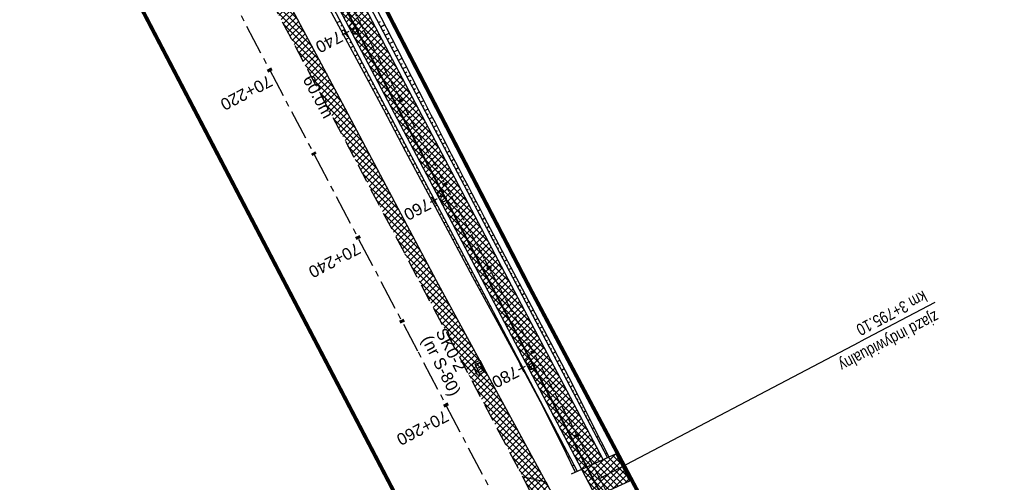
# Model space of a CAD drawing. Header units: metres. Extents: x 7529682 to 7533711, y 5721186 to 5727842.
# Tile 16 of 112: x 7531423 to 7531527, y 5724446 to 5724494. Entities that reach past the tile are written whole.
import ezdxf

# ---------------------------------------------------------------- set-up
doc = ezdxf.new("R2010")
doc.units = ezdxf.units.M
for name, pattern in [('817-dzialki-09-05-04$0$HIDDEN', [0.375, 0.25, -0.125]), ('CENTER', [50.8, 31.75, -6.35, 6.35, -6.35]), ('HIDDEN', [9.525, 6.35, -3.175])]:
    doc.linetypes.add(name, pattern=pattern)
for name, color, linetype in [('C-DROGI-SYTUACJA-ETYKIETY', 7, 'Continuous'), ('D-hatch-pobocza', 131, 'Continuous'), ('D-hatch-zjazdy-BA', 244, 'Continuous'), ('D-hatch-zjazdy-kruszywo', 111, 'Continuous'), ('D-pobocza', 7, 'Continuous'), ('D-skarpa', 7, 'Continuous'), ('D-skarpa-kreskowanie', 7, 'Continuous')]:
    doc.layers.add(name, color=color, linetype=linetype)
doc.layers.add('D-hatch-ciag-pieszo-rowerowy', color=7, linetype='Continuous', lineweight=13, true_color=0xff9f80)
doc.layers.add('D-LR-etap-III', color=7, linetype='817-dzialki-09-05-04$0$HIDDEN', lineweight=50, true_color=0xff1aff)
for name, color, linetype, lineweight in [('D-krawędzie', 7, 'Continuous', 30), ('D-obrzeża', 7, 'Continuous', 30), ('D-oś', 10, 'CENTER', 30), ('D-zjazdy', 7, 'Continuous', 30), ('D-zjazdy-opis', 7, 'Continuous', 30), ('Sieci-T-kanal technologiczny', 4, 'kt kanał technologiczny', 30)]:
    doc.layers.add(name, color=color, linetype=linetype, lineweight=lineweight)
for name, color, linetype, true_color in [('D-opis-KT-dlugosci', 7, 'Continuous', 0xff8000), ('D-opis-KT-studnie', 7, 'Continuous', 0xff8000), ('poprzeczki', 7, 'Continuous', 0x0000c7)]:
    doc.layers.add(name, color=color, linetype=linetype, true_color=true_color)
doc.styles.add('2mm08', font='arial.ttf', dxfattribs={"width": 0.8})
doc.styles.add('ARIAL', font='arial.ttf', dxfattribs={"height": 1})
doc.styles.get("Standard").update_dxf_attribs({"font": 'arial.ttf'})
doc.linetypes.add('kt kanał technologiczny', pattern='A,1,-0.8,["kt",Standard,S=0.5,R=0,X=-0.7,Y=-0.15],-0.3', length=2.1)
pattern_1 = [(45, (0.88535, 0.46493), (-0.33675960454, 0.33675960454), []), (135, (0.88535, 0.46493), (-0.33675960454, -0.33675960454), [])]
pattern_2 = [(45, (0, 0), (-0.33675960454, 0.33675960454), []), (135, (0, 0), (-0.33675960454, -0.33675960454), [])]

# ---------------------------------------------------------------- blocks, each defined once
blk = doc.blocks.new('AeccTickLine')
at = {"color": 0, "linetype": 'ByBlock', "lineweight": -2}
blk.add_line((0, 1), (0, -1), dxfattribs=at)
blk = doc.blocks.new('SKR2')
at = {"layer": 'Sieci-T-kanal technologiczny', "color": 2, "lineweight": 25}
for points in [[(0.03, -0.19), (0.96, -1.15), (0.28, -1.81), (-0.65, -0.84)], [(-0.04, -0.54), (0.61, -1.21), (0.23, -1.57), (-0.41, -0.9)]]:
    blk.add_lwpolyline(points, close=True, dxfattribs=at)
blk.add_lwpolyline([(-0.09, -1.23), (0.28, -0.87)], dxfattribs=at)

msp = doc.modelspace()

# ---------------------------------------------------------------- hatches: boundary and pattern name
at = {"layer": 'D-hatch-ciag-pieszo-rowerowy'}
h = msp.add_hatch(dxfattribs=at)
h.set_pattern_fill('ANSI37', color=256, scale=0.15, style=0)
h.set_pattern_definition(pattern_1)
h.paths.add_polyline_path([(7531426, 5724559.81), (7531399.69, 5724609.94), (7531381.17, 5724645.4), (7531371.15, 5724664.43), (7531369.29, 5724662.58), (7531378.96, 5724644.24), (7531397.48, 5724608.78), (7531423.79, 5724558.65), (7531445.04, 5724518.38), (7531473.71, 5724463.87), (7531482.59, 5724446.95), (7531484.87, 5724447.99), (7531475.92, 5724465.03), (7531447.25, 5724519.54)])
at = {"layer": 'D-hatch-pobocza'}
h = msp.add_hatch(dxfattribs=at)
h.set_pattern_fill('ANSI37', color=256, scale=0.15, style=0)
h.set_pattern_definition(pattern_2)
h.paths.add_polyline_path([(7531410.67, 5724574.2), (7531398.06, 5724598.28), (7531373.71, 5724644.55), (7531366.18, 5724659.13), (7531365.97, 5724658.89), (7531365.5, 5724656.92), (7531373.64, 5724641.45), (7531392.16, 5724606), (7531418.48, 5724555.85), (7531439.73, 5724515.58), (7531476.36, 5724446.19), (7531478.83, 5724445.63), (7531467.27, 5724466.87), (7531457.65, 5724485.09), (7531437.94, 5724521.98), (7531423.89, 5724548.61)])
at = {"layer": 'D-hatch-zjazdy-BA'}
h = msp.add_hatch(dxfattribs=at)
h.set_pattern_fill('ANSI37', color=256, scale=0.15, style=0)
h.set_pattern_definition(pattern_1)
h.paths.add_polyline_path([(7531484.1, 5724444.07), (7531487.63, 5724445.72), (7531486.23, 5724448.6), (7531482.59, 5724446.95)])
at = {"layer": 'D-hatch-zjazdy-kruszywo'}
h = msp.add_hatch(dxfattribs=at)
h.set_pattern_fill('ANSI37', color=256, scale=0.15, style=0)
h.set_pattern_definition(pattern_2)
h.paths.add_polyline_path([(7531478.83, 5724445.63), (7531476.36, 5724446.19), (7531479.93, 5724439.39), (7531481.15, 5724441.17)])

# ---------------------------------------------------------------- linework, layer by layer
at = {"layer": 'D-krawędzie', "linetype": 'HIDDEN', "ltscale": 0.3, "flags": 128}
msp.add_lwpolyline([(7530572.01, 5726166.06), (7530599.74, 5726113.52), (7530641.56, 5726032.01), (7530660.96, 5725995.07), (7530689.13, 5725941.54), (7530707.34, 5725907.03), (7530725.26, 5725873.09), (7530743.97, 5725837.65), (7530770.53, 5725787.12), (7530787.86, 5725754.27), (7530809.9, 5725712.54), (7530824.74, 5725684.39), (7530840.86, 5725653.69), (7530860.68, 5725616.15), (7530865.28, 5725607.39), (7530878.05, 5725583.08), (7530918.17, 5725507.18), (7530950.16, 5725446.31), (7530993.42, 5725364.26), (7531022.77, 5725308.72), (7531053.81, 5725249.87), (7531081.17, 5725197.87), (7531103.9, 5725154.54), (7531128.12, 5725108.45), (7531149.3, 5725068.25), (7531167.38, 5725033.77), (7531197.16, 5724976.99), (7531228.15, 5724918.03), (7531253.15, 5724870.49), (7531286.8, 5724806.65), (7531306.74, 5724768.66), (7531335.09, 5724714.65), (7531357.32, 5724672.44), (7531373.64, 5724641.45), (7531392.16, 5724606), (7531418.48, 5724555.85), (7531439.73, 5724515.58), (7531476.36, 5724446.19), (7531491.8, 5724416.76), (7531531.9, 5724339.93), (7531557.23, 5724291.66), (7531569.85, 5724267.58), (7531591.38, 5724226.55), (7531610, 5724191.1), (7531616.88, 5724178), (7531629.98, 5724153.03), (7531641.01, 5724132.02), (7531664.91, 5724087.62), (7531677.64, 5724064.79), (7531683.11, 5724054.99), (7531686.75, 5724048.18), (7531695.45, 5724031.7), (7531703.75, 5724015.92), (7531709.21, 5724005.51), (7531719.39, 5723986.15), (7531726.3, 5723973), (7531732.74, 5723960.74), (7531735.13, 5723956.19)], dxfattribs=at)
at = {"layer": 'D-LR-etap-III', "ltscale": 10, "flags": 128}
msp.add_lwpolyline([(7531750.47, 5723895.1, 0.4, 0.4, 0), (7531750.5, 5723895.13, 0.4, 0.4, 0), (7531682.71, 5724022.92, 0.4, 0.4, 0), (7531619.18, 5724147.2, 0.4, 0.4, 0), (7531592.31, 5724198.49, 0.4, 0.4, 0), (7531553.26, 5724272.92, 0.4, 0.4, 0), (7531504.02, 5724366.79, 0.4, 0.4, 0), (7531482.09, 5724407.62, 0.4, 0.4, 0), (7531412.35, 5724541.18, 0.4, 0.4, 0), (7531388.46, 5724586.93, 0.4, 0.4, 0), (7531345.12, 5724669.94, 0.4, 0.4, 0), (7531127.66, 5725081.67, 0.4, 0.4, 0), (7531059.25, 5725211.04, 0.4, 0.4, 0), (7531008.01, 5725307.95, 0.4, 0.4, 0), (7530964.18, 5725390.84, 0.4, 0.4, 0), (7530914.56, 5725484.68, 0.4, 0.4, 0), (7530865.24, 5725577.49, 0.4, 0.4, 0), (7530840.09, 5725624.06, 0.4, 0.4, 0), (7530802.56, 5725694.92, 0.4, 0.4, 0), (7530755.54, 5725787.51, 0.4, 0.4, 0), (7530708.72, 5725876.3, 0.4, 0.4, 0), (7530695.12, 5725902.09, 0.4, 0.4, 0), (7530642.91, 5726001.08, 0.4, 0.4, 0), (7530634.93, 5726016.15, 0.4, 0.4, 0), (7530610.82, 5726061.93, 0.4, 0.4, 0), (7530610.82, 5726061.93, 0.4, 0.4, 0), (7530607.21, 5726063.51, 0.4, 0.4, 0), (7530597.42, 5726080.68, 0.4, 0.4, 0), (7530591.16, 5726088.44, 0.4, 0.4, 0), (7530581.28, 5726107.21, 0.4, 0.4, 0), (7530571.29, 5726130.56, 0.4, 0.4, 0), (7530549.55, 5726171.53, 0.4, 0.4, 0), (7530531.01, 5726206.47, 0.4, 0.4, 0), (7530516.46, 5726236.02, 0.4, 0.4, 0), (7530500.8, 5726266.14, 0.4, 0.4, 0), (7530491.35, 5726283.94, 0.4, 0.4, 0), (7530482.4, 5726303.41, 0.4, 0.4, 0), (7530482.4, 5726303.41, 0.4, 0.4, 0), (7530450.41, 5726357.28, 0.4, 0.4, 0), (7530397.76, 5726458.5, 0.4, 0.4, 0), (7530334.71, 5726583.66, 0.4, 0.4, 0), (7530303.94, 5726645.17, 0.4, 0.4, 0), (7530300.51, 5726651.78, 0.4, 0.4, 0), (7530289.21, 5726671.97, 0.4, 0.4, 0), (7530281.54, 5726685.57, 0.4, 0.4, 0), (7530261.37, 5726724.16, 0.4, 0.4, 0), (7530254.03, 5726738.21, 0.4, 0.4, 0), (7530197.22, 5726845.06, 0.4, 0.4, 0), (7530194.71, 5726849.15, 0.4, 0.4, 0), (7530195.92, 5726850.75, 0.4, 0.4, 0), (7530170.55, 5726892.96, 0.4, 0.4, 0), (7530143.17, 5726945.07, 0.4, 0.4, 0), (7530105.06, 5727018.32, 0.4, 0.4, 0), (7530100.06, 5727027.16, 0.4, 0.4, 0), (7530062.32, 5727099.63, 0.4, 0.4, 0), (7530015.38, 5727189.42, 0.4, 0.4, 0), (7529983.21, 5727250.21, 0.4, 0.4, 0), (7529953.28, 5727306.75, 0.4, 0.4, 0), (7529900.67, 5727406.16, 0.4, 0.4, 0), (7529890.63, 5727425.13, 0.4, 0.4, 0), (7529875.16, 5727454.43, 0.4, 0.4, 0), (7529857.56, 5727487.79, 0.4, 0.4, 0), (7529835.19, 5727530.19, 0.4, 0.4, 0), (7529811.74, 5727574.66, 0.4, 0.4, 0), (7529792.1, 5727611.92, 0.4, 0.4, 0), (7529768.07, 5727657.47, 0.4, 0.4, 0), (7529755.21, 5727682.13, 0.4, 0.4, 0), (7529753.31, 5727681.13, 0.4, 0.4, 0), (7529739.21, 5727707.77, 0.4, 0.4, 0), (7529735.39, 5727711.25, 0.4, 0.4, 0), (7529725.42, 5727730.2, 0.4, 0.4, 0), (7529723.55, 5727729.88, 0.4, 0.4, 0), (7529695.57, 5727782.93, 0.4, 0.4, 0), (7529717.68, 5727794.02, 0.4, 0.4, 0), (7529736.27, 5727758.65, 0.4, 0.4, 0), (7529736.27, 5727758.65, 0.4, 0.4, 0), (7529744.51, 5727750.41, 0.4, 0.4, 0), (7529744.51, 5727750.41, 0.4, 0.4, 0), (7529750.28, 5727738.55, 0.4, 0.4, 0), (7529777.11, 5727687.57, 0.4, 0.4, 0), (7529796.52, 5727651.33, 0.4, 0.4, 0), (7529814.94, 5727616.79, 0.4, 0.4, 0), (7529839.01, 5727572.3, 0.4, 0.4, 0), (7529860.62, 5727532.51, 0.4, 0.4, 0), (7529882.35, 5727491.5, 0.4, 0.4, 0), (7529904.87, 5727449.1, 0.4, 0.4, 0), (7529920.75, 5727418.88, 0.4, 0.4, 0), (7529946.68, 5727368.55, 0.4, 0.4, 0), (7529972.02, 5727320.57, 0.4, 0.4, 0), (7529987.74, 5727290.15, 0.4, 0.4, 0), (7529996.5, 5727273.66, 0.4, 0.4, 0), (7530017.54, 5727234.2, 0.4, 0.4, 0), (7530033.05, 5727204.86, 0.4, 0.4, 0), (7530051.62, 5727170.22, 0.4, 0.4, 0), (7530069.28, 5727137.02, 0.4, 0.4, 0), (7530089.39, 5727097.53, 0.4, 0.4, 0), (7530109.71, 5727060.75, 0.4, 0.4, 0), (7530136.77, 5727011.64, 0.4, 0.4, 0), (7530162.45, 5726962.74, 0.4, 0.4, 0), (7530187.67, 5726916.99, 0.4, 0.4, 0), (7530207.82, 5726879.34, 0.4, 0.4, 0), (7530230.63, 5726834.52, 0.4, 0.4, 0), (7530262.29, 5726776.62, 0.4, 0.4, 0), (7530277.51, 5726760.21, 0.4, 0.4, 0), (7530286.04, 5726744.11, 0.4, 0.4, 0), (7530288.1, 5726735.88, 0.4, 0.4, 0), (7530290.39, 5726725.05, 0.4, 0.4, 0), (7530296.18, 5726713.58, 0.4, 0.4, 0), (7530302.73, 5726701.18, 0.4, 0.4, 0), (7530325.69, 5726657.47, 0.4, 0.4, 0), (7530343.24, 5726623.65, 0.4, 0.4, 0), (7530360.23, 5726591.75, 0.4, 0.4, 0), (7530383.21, 5726548.06, 0.4, 0.4, 0), (7530406.02, 5726503.61, 0.4, 0.4, 0), (7530427.46, 5726462.62, 0.4, 0.4, 0), (7530447.93, 5726424.39, 0.4, 0.4, 0), (7530471.13, 5726379.92, 0.4, 0.4, 0), (7530490.5, 5726343.03, 0.4, 0.4, 0), (7530509.5, 5726306.73, 0.4, 0.4, 0), (7530529.89, 5726267.24, 0.4, 0.4, 0), (7530543.85, 5726238.99, 0.4, 0.4, 0), (7530554.81, 5726218.94, 0.4, 0.4, 0), (7530559.03, 5726212.22, 0.4, 0.4, 0), (7530563.06, 5726206.41, 0.4, 0.4, 0), (7530566.93, 5726200.46, 0.4, 0.4, 0), (7530569.77, 5726194.9, 0.4, 0.4, 0), (7530571.47, 5726191.28, 0.4, 0.4, 0), (7530572.84, 5726188.02, 0.4, 0.4, 0), (7530575.3, 5726182.03, 0.4, 0.4, 0), (7530579.74, 5726173.31, 0.4, 0.4, 0), (7530583.3, 5726167.41, 0.4, 0.4, 0), (7530593.4, 5726163.33, 0.4, 0.4, 0), (7530598.62, 5726155.26, 0.4, 0.4, 0), (7530608.26, 5726140.5, 0.4, 0.4, 0), (7530603.27, 5726136.83, 0.4, 0.4, 0), (7530606.53, 5726131.84, 0.4, 0.4, 0), (7530604.24, 5726124.22, 0.4, 0.4, 0), (7530605.85, 5726121.63, 0.4, 0.4, 0), (7530608.97, 5726116.16, 0.4, 0.4, 0), (7530618.11, 5726097.79, 0.4, 0.4, 0), (7530651.21, 5726034.96, 0.4, 0.4, 0), (7530670.24, 5725998.61, 0.4, 0.4, 0), (7530698.08, 5725945.95, 0.4, 0.4, 0), (7530716.51, 5725911.31, 0.4, 0.4, 0), (7530735.22, 5725875.67, 0.4, 0.4, 0), (7530752.5, 5725842.15, 0.4, 0.4, 0), (7530778.31, 5725793.5, 0.4, 0.4, 0), (7530797.5, 5725756.38, 0.4, 0.4, 0), (7530812.52, 5725728.29, 0.4, 0.4, 0), (7530820.04, 5725713.16, 0.4, 0.4, 0), (7530822.42, 5725710.19, 0.4, 0.4, 0), (7530833.15, 5725688.8, 0.4, 0.4, 0), (7530849.63, 5725656.16, 0.4, 0.4, 0), (7530867.98, 5725621.96, 0.4, 0.4, 0), (7530872.63, 5725612.89, 0.4, 0.4, 0), (7530880.35, 5725597.59, 0.4, 0.4, 0), (7530883.84, 5725593.39, 0.4, 0.4, 0), (7530891.78, 5725587.76, 0.4, 0.4, 0), (7530895.04, 5725584.28, 0.4, 0.4, 0), (7530897.03, 5725580.94, 0.4, 0.4, 0), (7530900.95, 5725579.95, 0.4, 0.4, 0), (7530904.81, 5725571.98, 0.4, 0.4, 0), (7530903.68, 5725568.57, 0.4, 0.4, 0), (7530908.9, 5725558.84, 0.4, 0.4, 0), (7530910.25, 5725545.67, 0.4, 0.4, 0), (7530912.87, 5725538.65, 0.4, 0.4, 0), (7530945.28, 5725478.46, 0.4, 0.4, 0), (7530959.69, 5725450.25, 0.4, 0.4, 0), (7531002.83, 5725368.19, 0.4, 0.4, 0), (7531044.7, 5725290.31, 0.4, 0.4, 0), (7531064.1, 5725253.21, 0.4, 0.4, 0), (7531083.01, 5725216.68, 0.4, 0.4, 0), (7531113.01, 5725158.47, 0.4, 0.4, 0), (7531137.36, 5725113.07, 0.4, 0.4, 0), (7531150.83, 5725086.71, 0.4, 0.4, 0), (7531159.75, 5725076.64, 0.4, 0.4, 0), (7531166.31, 5725074.58, 0.4, 0.4, 0), (7531172.29, 5725062.58, 0.4, 0.4, 0), (7531170.59, 5725055.61, 0.4, 0.4, 0), (7531173.73, 5725044.08, 0.4, 0.4, 0), (7531215.34, 5724964.86, 0.4, 0.4, 0), (7531238.05, 5724921.68, 0.4, 0.4, 0), (7531262.39, 5724875.28, 0.4, 0.4, 0), (7531295.59, 5724811.27, 0.4, 0.4, 0), (7531348.49, 5724712.36, 0.4, 0.4, 0), (7531363.74, 5724682.68, 0.4, 0.4, 0), (7531366.99, 5724675.87, 0.4, 0.4, 0), (7531382.54, 5724646.11, 0.4, 0.4, 0), (7531401.3, 5724610.87, 0.4, 0.4, 0), (7531428.96, 5724558.86, 0.4, 0.4, 0), (7531449.11, 5724520.4, 0.4, 0.4, 0), (7531477.29, 5724465.83, 0.4, 0.4, 0), (7531501, 5724421.11, 0.4, 0.4, 0), (7531512.12, 5724400.55, 0.4, 0.4, 0), (7531513.78, 5724396.76, 0.4, 0.4, 0), (7531526.32, 5724379.39, 0.4, 0.4, 0), (7531566.78, 5724302.74, 0.4, 0.4, 0), (7531612.28, 5724225.61, 0.4, 0.4, 0), (7531620.49, 5724210.55, 0.4, 0.4, 0), (7531631.58, 5724196.26, 0.4, 0.4, 0), (7531653.48, 5724152.43, 0.4, 0.4, 0), (7531661.15, 5724128.49, 0.4, 0.4, 0), (7531673.88, 5724101.19, 0.4, 0.4, 0), (7531684.69, 5724081.18, 0.4, 0.4, 0), (7531699.21, 5724051.17, 0.4, 0.4, 0), (7531704.03, 5724040.58, 0.4, 0.4, 0), (7531704.03, 5724040.58, 0.4, 0.4, 0), (7531703.91, 5724037.17, 0.4, 0.4, 0), (7531736.42, 5723969.23, 0.4, 0.4, 0), (7531738.29, 5723967.7, 0.4, 0.4, 0), (7531742.18, 5723962.35, 0.4, 0.4, 0), (7531744.29, 5723958.62, 0.4, 0.4, 0), (7531755.39, 5723944.19, 0.4, 0.4, 0), (7531758.69, 5723936.76, 0.4, 0.4, 0), (7531780.08, 5723929.25, 0.4, 0.4, 0), (7531792.61, 5723906.34, 0.4, 0.4, 0), (7531792.61, 5723906.34, 0.4, 0.4, 0), (7531756.96, 5723883.06, 0.4, 0.4, 0), (7531750.46, 5723895.13, 0.4, 0.4, 0), (7531750.46, 5723895.13, 0, 0, 0)], format="xyseb", dxfattribs=at)
at = {"layer": 'D-obrzeża'}
msp.add_lwpolyline([(7531162.55, 5725061.32), (7531165.88, 5725054.96, -0.068574), (7531167.27, 5725051.11), (7531167.91, 5725048.07, 0.068789), (7531170.7, 5725040.34), (7531202.52, 5724979.8), (7531233.7, 5724920.95), (7531258.82, 5724873.47), (7531292.22, 5724809.51), (7531312.05, 5724771.45), (7531340.42, 5724719.34, -0.00902), (7531345.43, 5724709.74), (7531362.63, 5724675.23), (7531378.96, 5724644.24), (7531397.48, 5724608.78), (7531423.79, 5724558.65), (7531445.04, 5724518.38), (7531473.71, 5724463.87), (7531497.09, 5724419.32), (7531505.91, 5724402.51, -0.033171), (7531508.59, 5724396.45), (7531511.25, 5724389.16)], format="xyb", dxfattribs=at)
msp.add_lwpolyline([(7531484.87, 5724447.99), (7531475.92, 5724465.03), (7531447.25, 5724519.54), (7531426, 5724559.81), (7531399.69, 5724609.94), (7531381.17, 5724645.4), (7531371.15, 5724664.43)], dxfattribs=at)
at = {"layer": 'D-oś', "ltscale": 0.03}
msp.add_lwpolyline([(7531156.87, 5725074.83), (7531166.99, 5725055.55, -0.068732), (7531168.48, 5725051.43), (7531169.1, 5725048.5, 0.068783), (7531171.89, 5725040.78), (7531203.62, 5724980.38), (7531234.8, 5724921.53), (7531259.93, 5724874.06), (7531293.33, 5724810.09), (7531313.16, 5724772.03), (7531341.53, 5724719.92, -0.009023), (7531346.53, 5724710.32), (7531363.73, 5724675.82), (7531380.06, 5724644.82), (7531398.58, 5724609.36), (7531424.9, 5724559.23), (7531446.14, 5724518.96), (7531474.82, 5724464.45), (7531498.2, 5724419.9)], format="xyb", dxfattribs=at)
at = {"layer": 'D-oś', "ltscale": 0.1}
msp.add_lwpolyline([(7531488.68, 5724414.9), (7531465.3, 5724459.45), (7531436.63, 5724513.95), (7531415.38, 5724554.22), (7531389.06, 5724604.38), (7531370.55, 5724639.83), (7531354.22, 5724670.81), (7531332, 5724713.02), (7531303.64, 5724767.04), (7531283.7, 5724805.02), (7531250.06, 5724868.86), (7531225.05, 5724916.41), (7531194.07, 5724975.36), (7531164.28, 5725032.14), (7531146.2, 5725066.62)], dxfattribs=at)
at = {"layer": 'D-pobocza'}
for points in [[(7531485.33, 5724448.19), (7531476.36, 5724465.27), (7531447.69, 5724519.78), (7531426.45, 5724560.04), (7531400.13, 5724610.17), (7531381.61, 5724645.64), (7531371.52, 5724664.79)], [(7531369.22, 5724661.65), (7531378.52, 5724644.01), (7531397.03, 5724608.55), (7531423.35, 5724558.41), (7531444.59, 5724518.14), (7531473.27, 5724463.64), (7531482.13, 5724446.75)], [(7531478.83, 5724445.63), (7531467.27, 5724466.87), (7531457.65, 5724485.09), (7531437.94, 5724521.98), (7531423.89, 5724548.61), (7531410.67, 5724574.2), (7531398.06, 5724598.28), (7531373.71, 5724644.55), (7531366.18, 5724659.13)]]:
    msp.add_lwpolyline(points, dxfattribs=at)
at = {"layer": 'D-skarpa', "linetype": 'Continuous'}
msp.add_lwpolyline([(7531428.6, 5724557.95), (7531448.32, 5724520.11), (7531449.39, 5724518.04), (7531451.7, 5724513.6), (7531454, 5724509.16), (7531460.85, 5724495.82), (7531463.14, 5724491.37), (7531465.42, 5724486.92, 0.004192), (7531472.33, 5724473.61), (7531476.66, 5724465.42), (7531477.01, 5724464.77), (7531479.34, 5724460.35), (7531481.64, 5724455.91), (7531483.86, 5724451.43), (7531485.47, 5724448.26)], format="xyb", dxfattribs=at)
msp.add_lwpolyline([(7531423.97, 5724555.51), (7531426.2, 5724551.03), (7531428.54, 5724546.61), (7531430.91, 5724542.21), (7531433.27, 5724537.8), (7531437.98, 5724528.98), (7531440.34, 5724524.57), (7531442.72, 5724520.18), (7531443.99, 5724517.83), (7531445.1, 5724515.78), (7531459.33, 5724489.37), (7531461.69, 5724484.96), (7531464.02, 5724480.54), (7531468.72, 5724471.71), (7531471.08, 5724467.3), (7531473.12, 5724463.56), (7531473.48, 5724462.91), (7531475.87, 5724458.53), (7531478.24, 5724454.12), (7531480.47, 5724449.65), (7531481.92, 5724446.65)], dxfattribs=at)
at = {"layer": 'D-skarpa-kreskowanie', "linetype": 'Continuous'}
for p, q in [((7531457.13, 5724494.32, 108.97), (7531456.76, 5724494.13, 108.7)), ((7531457.36, 5724493.88, 108.97), (7531457.18, 5724493.79, 108.84)), ((7531461.16, 5724494.16, 109.1), (7531461.38, 5724494.27, 108.94)), ((7531461.4, 5724493.72, 109.1), (7531461.82, 5724493.94, 108.78)), ((7531457.59, 5724493.44, 108.97), (7531457.24, 5724493.25, 108.71)), ((7531457.82, 5724492.99, 108.97), (7531457.65, 5724492.9, 108.84)), ((7531461.63, 5724493.28, 109.1), (7531461.84, 5724493.39, 108.94)), ((7531461.86, 5724492.83, 109.1), (7531462.28, 5724493.05, 108.79)), ((7531458.06, 5724492.55, 108.97), (7531457.71, 5724492.37, 108.71)), ((7531458.29, 5724492.11, 108.97), (7531458.12, 5724492.02, 108.84)), ((7531458.52, 5724491.67, 108.97), (7531458.19, 5724491.49, 108.72)), ((7531462.1, 5724492.39, 109.1), (7531462.3, 5724492.5, 108.95)), ((7531462.33, 5724491.95, 109.1), (7531462.73, 5724492.16, 108.8)), ((7531462.56, 5724491.51, 109.1), (7531462.76, 5724491.61, 108.95)), ((7531458.75, 5724491.22, 108.97), (7531458.59, 5724491.14, 108.85)), ((7531458.99, 5724490.78, 108.97), (7531458.66, 5724490.61, 108.73)), ((7531462.79, 5724491.06, 109.1), (7531463.19, 5724491.27, 108.8)), ((7531463.03, 5724490.62, 109.1), (7531463.22, 5724490.73, 108.95)), ((7531459.22, 5724490.34, 108.97), (7531459.06, 5724490.25, 108.85)), ((7531459.45, 5724489.9, 108.97), (7531459.14, 5724489.73, 108.73)), ((7531459.69, 5724489.45, 108.97), (7531459.53, 5724489.37, 108.85)), ((7531463.26, 5724490.18, 109.1), (7531463.65, 5724490.38, 108.81)), ((7531463.49, 5724489.74, 109.1), (7531463.68, 5724489.84, 108.96)), ((7531463.72, 5724489.29, 109.1), (7531464.1, 5724489.49, 108.81)), ((7531459.92, 5724489.01, 108.97), (7531459.61, 5724488.85, 108.74)), ((7531460.15, 5724488.57, 108.97), (7531460, 5724488.49, 108.85)), ((7531463.96, 5724488.85, 109.1), (7531464.14, 5724488.95, 108.96)), ((7531464.19, 5724488.41, 109.1), (7531464.56, 5724488.6, 108.82)), ((7531460.38, 5724488.13, 108.97), (7531460.08, 5724487.97, 108.74)), ((7531460.62, 5724487.68, 108.97), (7531460.47, 5724487.61, 108.86)), ((7531464.42, 5724487.97, 109.1), (7531464.61, 5724488.06, 108.96)), ((7531464.66, 5724487.52, 109.1), (7531465.02, 5724487.71, 108.83)), ((7531460.85, 5724487.24, 108.97), (7531460.55, 5724487.08, 108.75)), ((7531461.08, 5724486.8, 108.97), (7531460.93, 5724486.72, 108.86)), ((7531461.32, 5724486.36, 108.97), (7531461.02, 5724486.2, 108.75)), ((7531464.89, 5724487.08, 109.1), (7531465.07, 5724487.18, 108.96)), ((7531465.12, 5724486.64, 109.1), (7531465.47, 5724486.83, 108.83)), ((7531461.55, 5724485.91, 108.97), (7531461.4, 5724485.84, 108.86)), ((7531461.78, 5724485.47, 108.97), (7531461.49, 5724485.32, 108.75)), ((7531465.35, 5724486.2, 109.1), (7531465.53, 5724486.29, 108.97)), ((7531465.59, 5724485.75, 109.1), (7531465.93, 5724485.94, 108.84)), ((7531465.82, 5724485.31, 109.1), (7531465.99, 5724485.4, 108.97)), ((7531462.01, 5724485.03, 108.97), (7531461.87, 5724484.95, 108.86)), ((7531462.25, 5724484.59, 108.97), (7531461.96, 5724484.44, 108.76)), ((7531466.05, 5724484.87, 109.1), (7531466.39, 5724485.05, 108.84)), ((7531466.29, 5724484.43, 109.1), (7531466.45, 5724484.51, 108.97)), ((7531462.48, 5724484.14, 108.97), (7531462.34, 5724484.07, 108.86)), ((7531462.71, 5724483.7, 108.97), (7531462.43, 5724483.55, 108.76)), ((7531462.94, 5724483.26, 108.97), (7531462.8, 5724483.19, 108.86)), ((7531466.52, 5724483.98, 109.1), (7531466.85, 5724484.16, 108.85)), ((7531466.75, 5724483.54, 109.1), (7531466.91, 5724483.63, 108.98)), ((7531466.98, 5724483.1, 109.1), (7531467.3, 5724483.27, 108.86)), ((7531463.18, 5724482.82, 108.97), (7531462.9, 5724482.67, 108.76)), ((7531463.41, 5724482.37, 108.97), (7531463.27, 5724482.3, 108.86)), ((7531467.22, 5724482.66, 109.1), (7531467.37, 5724482.74, 108.98)), ((7531467.45, 5724482.21, 109.1), (7531467.76, 5724482.38, 108.86)), ((7531463.64, 5724481.93, 108.97), (7531463.37, 5724481.79, 108.76)), ((7531463.88, 5724481.49, 108.97), (7531463.74, 5724481.42, 108.86)), ((7531467.68, 5724481.77, 109.1), (7531467.84, 5724481.85, 108.98)), ((7531467.91, 5724481.33, 109.1), (7531468.22, 5724481.49, 108.86)), ((7531464.11, 5724481.05, 108.97), (7531463.83, 5724480.9, 108.76)), ((7531464.34, 5724480.6, 108.97), (7531464.2, 5724480.53, 108.86)), ((7531464.57, 5724480.16, 108.97), (7531464.3, 5724480.02, 108.76)), ((7531468.15, 5724480.89, 109.1), (7531468.3, 5724480.97, 108.98)), ((7531468.38, 5724480.44, 109.1), (7531468.69, 5724480.61, 108.86)), ((7531468.61, 5724480, 109.1), (7531468.77, 5724480.08, 108.98)), ((7531464.81, 5724479.72, 108.97), (7531464.67, 5724479.65, 108.86)), ((7531465.04, 5724479.28, 108.97), (7531464.77, 5724479.14, 108.76)), ((7531468.85, 5724479.56, 109.1), (7531469.15, 5724479.72, 108.86)), ((7531469.08, 5724479.12, 109.1), (7531469.23, 5724479.2, 108.98)), ((7531465.27, 5724478.83, 108.97), (7531465.14, 5724478.76, 108.87)), ((7531465.51, 5724478.39, 108.97), (7531465.24, 5724478.25, 108.77)), ((7531469.31, 5724478.67, 109.1), (7531469.62, 5724478.84, 108.86)), ((7531469.54, 5724478.23, 109.1), (7531469.7, 5724478.31, 108.98)), ((7531465.74, 5724477.95, 108.97), (7531465.61, 5724477.88, 108.87)), ((7531465.97, 5724477.51, 108.97), (7531465.71, 5724477.37, 108.77)), ((7531466.2, 5724477.06, 108.97), (7531466.07, 5724477, 108.87)), ((7531469.78, 5724477.79, 109.09), (7531470.08, 5724477.95, 108.87)), ((7531470.01, 5724477.35, 109.09), (7531470.16, 5724477.43, 108.98)), ((7531470.24, 5724476.9, 109.09), (7531470.54, 5724477.06, 108.87)), ((7531466.44, 5724476.62, 108.97), (7531466.18, 5724476.49, 108.77)), ((7531466.67, 5724476.18, 108.96), (7531466.54, 5724476.11, 108.87)), ((7531470.48, 5724476.46, 109.09), (7531470.62, 5724476.54, 108.98)), ((7531470.71, 5724476.02, 109.09), (7531471, 5724476.17, 108.87)), ((7531466.9, 5724475.74, 108.96), (7531466.65, 5724475.6, 108.77)), ((7531467.13, 5724475.29, 108.96), (7531467.01, 5724475.23, 108.87)), ((7531470.94, 5724475.58, 109.09), (7531471.09, 5724475.65, 108.98)), ((7531471.17, 5724475.13, 109.09), (7531471.46, 5724475.28, 108.88)), ((7531467.37, 5724474.85, 108.96), (7531467.12, 5724474.72, 108.78)), ((7531467.6, 5724474.41, 108.96), (7531467.48, 5724474.34, 108.87)), ((7531467.83, 5724473.97, 108.96), (7531467.59, 5724473.84, 108.78)), ((7531471.41, 5724474.69, 109.09), (7531471.55, 5724474.77, 108.99)), ((7531471.64, 5724474.25, 109.09), (7531471.92, 5724474.4, 108.88)), ((7531471.87, 5724473.81, 109.09), (7531472.01, 5724473.88, 108.99)), ((7531468.07, 5724473.52, 108.96), (7531467.94, 5724473.46, 108.87)), ((7531468.3, 5724473.08, 108.96), (7531468.06, 5724472.96, 108.78)), ((7531472.1, 5724473.36, 109.09), (7531472.38, 5724473.51, 108.89)), ((7531472.34, 5724472.92, 109.09), (7531472.48, 5724472.99, 108.99)), ((7531468.53, 5724472.64, 108.96), (7531468.41, 5724472.58, 108.87)), ((7531468.76, 5724472.2, 108.96), (7531468.53, 5724472.07, 108.79)), ((7531472.57, 5724472.48, 109.09), (7531472.85, 5724472.63, 108.88)), ((7531472.8, 5724472.04, 109.09), (7531472.94, 5724472.11, 108.99)), ((7531469, 5724471.75, 108.96), (7531468.88, 5724471.69, 108.87)), ((7531469.23, 5724471.31, 108.96), (7531469, 5724471.19, 108.79)), ((7531469.46, 5724470.87, 108.96), (7531469.35, 5724470.81, 108.88)), ((7531473.04, 5724471.59, 109.09), (7531473.32, 5724471.74, 108.88)), ((7531473.27, 5724471.15, 109.09), (7531473.41, 5724471.23, 108.99)), ((7531473.5, 5724470.71, 109.09), (7531473.78, 5724470.86, 108.88)), ((7531469.7, 5724470.43, 108.96), (7531469.47, 5724470.31, 108.79)), ((7531469.93, 5724469.98, 108.96), (7531469.82, 5724469.93, 108.88)), ((7531473.73, 5724470.27, 109.09), (7531473.88, 5724470.34, 108.98)), ((7531473.97, 5724469.82, 109.09), (7531474.25, 5724469.97, 108.88)), ((7531470.16, 5724469.54, 108.96), (7531469.94, 5724469.43, 108.8)), ((7531470.39, 5724469.1, 108.96), (7531470.29, 5724469.04, 108.88)), ((7531470.63, 5724468.66, 108.96), (7531470.41, 5724468.54, 108.8)), ((7531474.2, 5724469.38, 109.09), (7531474.34, 5724469.46, 108.98)), ((7531474.43, 5724468.94, 109.09), (7531474.72, 5724469.09, 108.87)), ((7531470.86, 5724468.21, 108.96), (7531470.75, 5724468.16, 108.88)), ((7531471.09, 5724467.77, 108.96), (7531470.89, 5724467.66, 108.81)), ((7531474.67, 5724468.5, 109.09), (7531474.81, 5724468.57, 108.98)), ((7531474.9, 5724468.05, 109.09), (7531475.19, 5724468.21, 108.87)), ((7531475.13, 5724467.61, 109.09), (7531475.28, 5724467.69, 108.98)), ((7531471.32, 5724467.33, 108.96), (7531471.22, 5724467.28, 108.88)), ((7531471.56, 5724466.89, 108.96), (7531471.36, 5724466.78, 108.81)), ((7531475.36, 5724467.17, 109.09), (7531475.66, 5724467.32, 108.87)), ((7531475.6, 5724466.73, 109.09), (7531475.74, 5724466.8, 108.98)), ((7531471.79, 5724466.44, 108.96), (7531471.7, 5724466.39, 108.89)), ((7531472.02, 5724466, 108.96), (7531471.84, 5724465.91, 108.82)), ((7531472.26, 5724465.56, 108.96), (7531472.17, 5724465.51, 108.89)), ((7531475.83, 5724466.28, 109.09), (7531476.12, 5724466.44, 108.87)), ((7531476.06, 5724465.84, 109.09), (7531476.21, 5724465.92, 108.98)), ((7531476.29, 5724465.4, 109.09), (7531476.59, 5724465.55, 108.87)), ((7531472.49, 5724465.12, 108.96), (7531472.32, 5724465.03, 108.83)), ((7531472.72, 5724464.67, 108.96), (7531472.64, 5724464.63, 108.9)), ((7531476.53, 5724464.96, 109.09), (7531476.68, 5724465.03, 108.98)), ((7531476.76, 5724464.51, 109.09), (7531477.06, 5724464.67, 108.86)), ((7531472.95, 5724464.23, 108.96), (7531472.8, 5724464.15, 108.84)), ((7531473.19, 5724463.79, 108.96), (7531473.11, 5724463.75, 108.9)), ((7531476.99, 5724464.07, 109.09), (7531477.14, 5724464.15, 108.98)), ((7531477.22, 5724463.63, 109.09), (7531477.53, 5724463.79, 108.86)), ((7531473.42, 5724463.35, 108.96), (7531473.28, 5724463.27, 108.85)), ((7531473.65, 5724462.9, 108.96), (7531473.59, 5724462.87, 108.91)), ((7531473.88, 5724462.46, 108.96), (7531473.76, 5724462.4, 108.86)), ((7531477.46, 5724463.19, 109.09), (7531477.61, 5724463.26, 108.97)), ((7531477.69, 5724462.74, 109.09), (7531477.99, 5724462.9, 108.86)), ((7531474.12, 5724462.02, 108.96), (7531474.06, 5724461.99, 108.91)), ((7531474.35, 5724461.58, 108.96), (7531474.24, 5724461.52, 108.88)), ((7531477.92, 5724462.3, 109.09), (7531478.07, 5724462.38, 108.97)), ((7531478.15, 5724461.86, 109.09), (7531478.46, 5724462.02, 108.86)), ((7531478.39, 5724461.41, 109.09), (7531478.54, 5724461.5, 108.97)), ((7531474.58, 5724461.13, 108.96), (7531474.53, 5724461.11, 108.92)), ((7531474.81, 5724460.69, 108.96), (7531474.72, 5724460.64, 108.89)), ((7531478.62, 5724460.97, 109.09), (7531478.93, 5724461.13, 108.86)), ((7531478.85, 5724460.53, 109.09), (7531479.01, 5724460.61, 108.97)), ((7531475.05, 5724460.25, 108.96), (7531475, 5724460.22, 108.92)), ((7531475.28, 5724459.8, 108.96), (7531475.2, 5724459.76, 108.9)), ((7531475.51, 5724459.36, 108.96), (7531475.47, 5724459.34, 108.93)), ((7531479.08, 5724460.09, 109.09), (7531479.39, 5724460.25, 108.85)), ((7531479.32, 5724459.64, 109.09), (7531479.47, 5724459.72, 108.97)), ((7531479.55, 5724459.2, 109.09), (7531479.85, 5724459.36, 108.86)), ((7531475.74, 5724458.92, 108.96), (7531475.68, 5724458.88, 108.91)), ((7531475.98, 5724458.48, 108.96), (7531475.95, 5724458.46, 108.93)), ((7531479.78, 5724458.76, 109.09), (7531479.93, 5724458.84, 108.97)), ((7531480.01, 5724458.32, 109.09), (7531480.31, 5724458.47, 108.86)), ((7531476.21, 5724458.03, 108.96), (7531476.15, 5724458, 108.92)), ((7531476.44, 5724457.59, 108.96), (7531476.42, 5724457.58, 108.94)), ((7531480.25, 5724457.87, 109.09), (7531480.39, 5724457.95, 108.97)), ((7531480.48, 5724457.43, 109.09), (7531480.77, 5724457.59, 108.86)), ((7531476.67, 5724457.15, 108.96), (7531476.63, 5724457.12, 108.93)), ((7531476.91, 5724456.71, 108.96), (7531476.88, 5724456.69, 108.95)), ((7531477.14, 5724456.26, 108.96), (7531477.1, 5724456.24, 108.94)), ((7531480.71, 5724456.99, 109.09), (7531480.86, 5724457.06, 108.98)), ((7531480.94, 5724456.54, 109.09), (7531481.23, 5724456.7, 108.87)), ((7531481.17, 5724456.1, 109.09), (7531481.32, 5724456.18, 108.98)), ((7531477.37, 5724455.82, 108.96), (7531477.35, 5724455.81, 108.95)), ((7531477.6, 5724455.38, 108.96), (7531477.57, 5724455.36, 108.95)), ((7531481.41, 5724455.66, 109.08), (7531481.69, 5724455.81, 108.87)), ((7531481.64, 5724455.22, 109.08), (7531481.78, 5724455.29, 108.98)), ((7531477.81, 5724454.92, 108.96), (7531477.82, 5724454.93, 108.96)), ((7531478.05, 5724454.48, 108.96), (7531478.07, 5724454.49, 108.96)), ((7531481.87, 5724454.77, 109.08), (7531482.14, 5724454.91, 108.89)), ((7531482.1, 5724454.33, 109.08), (7531482.23, 5724454.4, 108.99)), ((7531478.28, 5724454.04, 108.97), (7531478.29, 5724454.04, 108.96)), ((7531478.51, 5724453.59, 108.97), (7531478.53, 5724453.61, 108.95)), ((7531478.73, 5724453.15, 108.98), (7531478.75, 5724453.15, 108.97)), ((7531482.34, 5724453.89, 109.08), (7531482.58, 5724454.02, 108.9)), ((7531482.57, 5724453.45, 109.08), (7531482.69, 5724453.51, 109)), ((7531482.8, 5724453, 109.08), (7531483.03, 5724453.12, 108.92)), ((7531478.95, 5724452.7, 108.99), (7531479, 5724452.72, 108.95)), ((7531479.18, 5724452.25, 108.99), (7531479.2, 5724452.26, 108.97)), ((7531483.03, 5724452.56, 109.08), (7531483.14, 5724452.62, 109)), ((7531483.27, 5724452.12, 109.08), (7531483.47, 5724452.22, 108.93)), ((7531479.4, 5724451.8, 109), (7531479.46, 5724451.84, 108.95)), ((7531479.62, 5724451.35, 109.01), (7531479.66, 5724451.37, 108.98)), ((7531483.5, 5724451.67, 109.08), (7531483.6, 5724451.73, 109.01)), ((7531483.73, 5724451.23, 109.08), (7531483.91, 5724451.33, 108.94)), ((7531479.84, 5724450.91, 109.02), (7531479.93, 5724450.95, 108.95)), ((7531480.07, 5724450.46, 109.02), (7531480.11, 5724450.48, 108.99)), ((7531480.29, 5724450.01, 109.03), (7531480.39, 5724450.06, 108.95)), ((7531483.96, 5724450.79, 109.08), (7531484.05, 5724450.84, 109.02)), ((7531484.2, 5724450.35, 109.08), (7531484.37, 5724450.44, 108.95)), ((7531484.43, 5724449.9, 109.08), (7531484.51, 5724449.95, 109.02)), ((7531480.51, 5724449.56, 109.04), (7531480.57, 5724449.59, 108.99)), ((7531480.73, 5724449.11, 109.05), (7531480.86, 5724449.18, 108.95)), ((7531484.66, 5724449.46, 109.08), (7531484.82, 5724449.54, 108.96)), ((7531484.89, 5724449.02, 109.08), (7531484.97, 5724449.06, 109.02)), ((7531480.95, 5724448.66, 109.06), (7531481.02, 5724448.7, 109.01)), ((7531481.17, 5724448.21, 109.07), (7531481.32, 5724448.29, 108.95)), ((7531485.13, 5724448.58, 109.08), (7531485.27, 5724448.65, 108.97)), ((7531481.38, 5724447.76, 109.08), (7531481.47, 5724447.81, 109.02)), ((7531481.6, 5724447.31, 109.09), (7531481.79, 5724447.41, 108.95)), ((7531481.82, 5724446.86, 109.1), (7531481.92, 5724446.91, 109.03))]:
    msp.add_line(p, q, dxfattribs=at)
at = {"layer": 'D-zjazdy', "lineweight": 25}
msp.add_lwpolyline([(7531481.53, 5724446.47), (7531486.23, 5724448.6), (7531487.65, 5724445.69), (7531483.46, 5724443.77)], dxfattribs=at)
at = {"layer": 'D-zjazdy', "linetype": 'ByBlock', "lineweight": 25}
msp.add_lwpolyline([(7531476.36, 5724446.19), (7531478.83, 5724445.63), (7531481.15, 5724441.17), (7531479.93, 5724439.39)], dxfattribs=at)
at = {"layer": 'D-zjazdy-opis', "linetype": 'Continuous', "lineweight": 30}
for p in [(7531519.93, 5724464.57), (7531484.51, 5724445.98)]:
    msp.add_line(p, (7531512, 5724460.41), dxfattribs=at)
at = {"layer": 'Sieci-T-kanal technologiczny', "ltscale": 2}
msp.add_lwpolyline([(7531507.91, 5724400.09, 0.2, 0.2, 0), (7531476.41, 5724460.03, 0.2, 0.2, 0), (7531448.69, 5724512.74, 0.2, 0.2, 0), (7531422.29, 5724562.86, 0.2, 0.2, 0), (7531394.29, 5724616.22, 0.2, 0.2, 0), (7531366.66, 5724668.96, 0.2, 0.2, 0), (7531339.19, 5724720.79, 0.2, 0.2, 0), (7531311.25, 5724772.42, 0.2, 0.2, 0), (7531283.89, 5724824.62, 0.2, 0.2, 0), (7531267.5, 5724856.02, 0.2, 0.2, 0), (7531265.34, 5724865.56, 0.2, 0.2, 0), (7531222.47, 5724946.96, 0.2, 0.2, 0), (7531170.66, 5725044.97, 0.2, 0.2, 0), (7531161.99, 5725056.27, 0.2, 0.2, 0), (7531152.63, 5725073.58, 0.2, 0.2, 0)], format="xyseb", dxfattribs=at)

# ---------------------------------------------------------------- block references
at = {"layer": 'C-DROGI-SYTUACJA-ETYKIETY', "color": 7, "linetype": 'Continuous', "lineweight": 60, "xscale": 0.25, "yscale": 0.25, "zscale": 0.25}
for p, rotation in [((7531449.67, 5724489.15), 297.7463826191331), ((7531454.33, 5724480.3), 297.7463826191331), ((7531458.99, 5724471.45), 297.7463826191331), ((7531463.64, 5724462.6), 297.7463826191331), ((7531468.29, 5724453.75), 297.6938699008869)]:
    msp.add_blockref('AeccTickLine', p, dxfattribs=dict(at, rotation=rotation))
at = {"layer": 'poprzeczki', "color": 7, "linetype": 'Continuous', "lineweight": 60, "xscale": 0.25, "yscale": 0.25, "zscale": 0.25}
for p, rotation in [((7531463.52, 5724485.92), 297.7463826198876), ((7531468.18, 5724477.07), 297.7463826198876), ((7531472.83, 5724468.22), 297.7463826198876), ((7531477.48, 5724459.37), 297.6938745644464), ((7531482.13, 5724450.52), 297.6938745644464)]:
    msp.add_blockref('AeccTickLine', p, dxfattribs=dict(at, rotation=rotation))
at = {"layer": 'Sieci-T-kanal technologiczny', "rotation": 163.7281158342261}
msp.add_blockref('SKR2', (7531471.61, 5724456.68), dxfattribs=at)

# ---------------------------------------------------------------- texts
at = {"layer": 'C-DROGI-SYTUACJA-ETYKIETY', "color": 7}
for s, rotation, p in [('3+740', 207.7464, (7531458.71, 5724494.27)), ('70+220', 207.7464, (7531449.52, 5724488.65)), ('3+760', 207.7464, (7531468.02, 5724476.57)), ('70+240', 207.7464, (7531458.83, 5724470.95)), ('3+780', 207.6939, (7531477.33, 5724458.86)), ('70+260', 207.6939, (7531468.13, 5724453.24))]:
    msp.add_text(s, height=1.25, rotation=rotation, dxfattribs=at).set_placement(p)
at = {"layer": 'D-opis-KT-dlugosci', "style": 'ARIAL'}
msp.add_text('60.0m', height=1.25, rotation=298.3346, dxfattribs=at).set_placement((7531453.11, 5724488.17))
at = {"layer": 'D-opis-KT-studnie', "insert": (7531468.27, 5724462.03, 10.12), "char_height": 1.25, "attachment_point": 1, "rotation": 297, "line_spacing_factor": 0.8, "style": 'ARIAL'}
msp.add_mtext_dynamic_manual_height_columns('SK0-2\\P(nr S-80)', width=11.2555, gutter_width=6, heights=[0], dxfattribs=at)
at = {"layer": 'D-zjazdy-opis', "linetype": 'Continuous', "lineweight": 30, "char_height": 1.25, "rotation": 207.6939, "style": '2mm08'}
for s, insert, attachment_point in [('km 3+795.10', (7531519.25, 5724464.78), 1), ('zjazd indywidualny', (7531519.77, 5724464.06), 7)]:
    msp.add_mtext(s, dxfattribs=dict(at, insert=insert, attachment_point=attachment_point))

doc.saveas('drawing.dxf')
